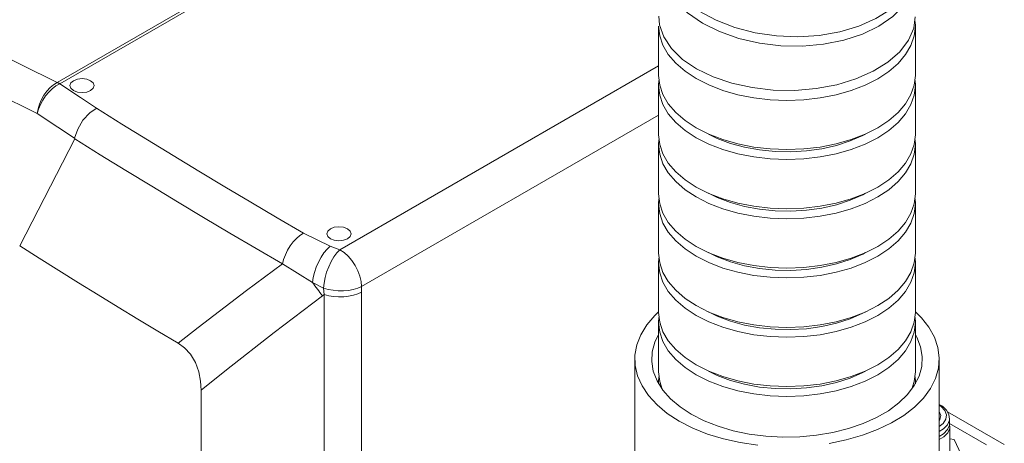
# Model space of a CAD drawing. Extents: x 13 to 426, y 6 to 274.
# Tile 27 of 40: x 93 to 125, y 177 to 191. Entities that reach past the tile are written whole.
import ezdxf

# ---------------------------------------------------------------- set-up
doc = ezdxf.new("R2010")
doc.units = 0
doc.header["$MEASUREMENT"] = 0

msp = doc.modelspace()

# ---------------------------------------------------------------- linework, layer by layer
at = {"color": 7, "linetype": 'Continuous', "lineweight": 15}
for p, q in [((93.792, 189.237), (109.269, 198.172)), ((109.357, 198.128), (93.88, 189.193)), ((113.662, 191.098), (113.662, 189.465)), ((122.146, 189.465), (122.146, 191.092)), ((103.135, 183.704), (113.662, 189.781)), ((113.662, 189.139), (113.662, 187.506)), ((122.146, 187.506), (122.146, 189.139)), ((113.662, 188.152), (103.853, 182.489)), ((92.556, 183.833), (94.378, 187.372)), ((94.378, 187.372), (94.365, 187.388)), ((113.662, 187.179), (113.662, 185.547)), ((122.146, 185.547), (122.146, 187.179)), ((113.662, 185.22), (113.662, 183.587)), ((122.146, 183.587), (122.146, 185.22)), ((101.933, 184.257), (102.817, 183.827)), ((102.817, 183.827), (103.135, 183.704)), ((102.232, 182.616), (101.236, 183.235)), ((113.662, 183.26), (113.662, 181.628)), ((122.146, 181.628), (122.146, 183.26)), ((102.593, 182.435), (102.232, 182.616)), ((102.614, 182.222), (102.56, 182.182)), ((102.614, 182.222), (102.593, 182.435)), ((103.853, 182.489), (103.851, 182.305)), ((113.662, 181.301), (113.662, 179.668)), ((122.146, 179.668), (122.146, 181.301)), ((112.875, 180.089), (112.875, 173.867)), ((122.933, 173.867), (122.933, 180.089)), ((113.662, 179.342), (113.662, 179.274)), ((122.146, 179.274), (122.146, 179.342)), ((98.547, 172.03), (98.548, 179.056)), ((125.085, 177.26), (123.206, 178.345)), ((123.275, 178.1), (123.276, 178.128)), ((123.276, 177.964), (123.276, 178.128)), ((124.494, 177.258), (123.276, 177.961)), ((123.286, 176.927), (123.286, 177.866)), ((123.429, 177.424), (123.286, 177.446)), ((123.811, 176.602), (123.429, 177.424))]:
    msp.add_line(p, q, dxfattribs=at)
at = {"color": 7, "linetype": 'Continuous', "lineweight": 15, "flags": 128}
for points in [[(93.135, 188.208), (88.995, 190.258), (85.432, 192.121), (81.962, 194.03), (78.587, 195.985), (75.308, 197.983), (72.128, 200.026), (69.048, 202.11)], [(80.23, 196.435), (83.488, 194.573), (86.833, 192.754), (90.27, 190.974), (93.792, 189.237)], [(113.733, 193.579), (113.76, 193.166), (113.908, 192.733), (114.17, 192.318), (114.542, 191.933), (115.009, 191.587), (115.561, 191.291), (116.181, 191.053), (116.852, 190.881), (117.554, 190.779), (118.268, 190.749), (118.974, 190.793), (119.65, 190.91), (120.279, 191.096), (120.842, 191.346), (121.324, 191.652), (121.71, 192.007), (121.99, 192.399), (122.155, 192.819), (122.187, 193.112)], [(122.178, 193.034), (122.16, 192.601), (122.021, 192.177), (121.767, 191.777), (121.404, 191.413), (120.943, 191.095), (120.397, 190.832), (119.782, 190.63), (119.115, 190.498), (118.414, 190.437), (117.7, 190.449), (116.994, 190.535), (116.314, 190.692), (115.681, 190.915), (115.112, 191.198), (114.623, 191.533), (114.23, 191.911), (113.941, 192.32), (113.766, 192.75), (113.71, 193.187), (113.744, 193.412)], [(113.676, 191.432), (113.69, 191.145), (113.832, 190.74), (114.088, 190.354), (114.453, 189.999), (114.916, 189.684), (115.464, 189.418), (116.081, 189.209), (116.75, 189.063), (117.451, 188.984), (118.166, 188.974), (118.873, 189.033), (119.553, 189.161), (120.185, 189.352), (120.753, 189.603), (121.241, 189.904), (121.633, 190.249), (121.92, 190.628), (122.092, 191.028), (122.142, 191.41)], [(120.903, 189.359), (120.486, 189.148), (120.025, 188.97), (119.527, 188.828), (119.002, 188.726), (118.458, 188.664), (117.904, 188.643), (117.35, 188.664), (116.806, 188.727), (116.281, 188.831), (115.783, 188.973), (115.322, 189.152), (114.905, 189.363), (114.539, 189.605), (114.231, 189.872), (113.985, 190.16), (113.807, 190.463), (113.699, 190.778), (113.662, 191.098)], [(122.137, 191.246), (122.146, 191.092), (122.11, 190.772), (122.001, 190.457), (121.823, 190.154), (121.578, 189.866), (121.269, 189.6), (120.903, 189.359)], [(94.334, 188.967), (94.463, 188.917), (94.616, 188.899), (94.77, 188.917), (94.899, 188.967), (94.986, 189.042), (95.016, 189.13), (94.986, 189.218), (94.899, 189.293), (94.77, 189.343), (94.616, 189.361), (94.463, 189.343), (94.334, 189.293), (94.247, 189.218), (94.216, 189.13), (94.247, 189.042), (94.334, 188.967)], [(113.662, 189.465), (113.699, 189.146), (113.807, 188.832), (113.985, 188.528), (114.231, 188.241), (114.539, 187.975), (114.905, 187.734), (115.322, 187.523), (115.783, 187.345), (116.281, 187.203), (116.806, 187.1), (117.35, 187.038), (117.904, 187.017), (118.458, 187.038), (119.002, 187.1), (119.527, 187.203), (120.025, 187.345), (120.486, 187.523), (120.903, 187.734)], [(120.903, 187.734), (121.269, 187.975), (121.578, 188.241), (121.823, 188.528), (122.001, 188.832), (122.11, 189.146), (122.146, 189.465)], [(93.135, 188.208), (93.163, 188.364), (93.21, 188.519), (93.275, 188.671), (93.356, 188.815), (93.451, 188.947), (93.557, 189.063), (93.672, 189.161), (93.792, 189.237)], [(93.88, 189.193), (93.754, 189.119), (93.632, 189.026), (93.516, 188.914), (93.41, 188.788), (93.317, 188.651), (93.238, 188.505), (93.177, 188.356), (93.135, 188.208)], [(93.792, 189.237), (93.803, 189.232), (93.814, 189.227), (93.825, 189.222), (93.836, 189.217), (93.847, 189.211), (93.858, 189.205), (93.869, 189.199), (93.88, 189.193)], [(93.88, 189.193), (94.559, 188.738), (95.096, 188.381)], [(122.136, 189.302), (122.146, 189.139), (122.11, 188.819), (122.001, 188.505), (121.823, 188.202), (121.578, 187.914), (121.269, 187.648), (120.903, 187.407), (120.486, 187.196), (120.025, 187.018), (119.527, 186.876), (119.002, 186.773), (118.458, 186.711), (117.904, 186.69), (117.35, 186.711), (116.806, 186.773), (116.281, 186.876), (115.783, 187.018), (115.322, 187.196), (114.905, 187.407), (114.539, 187.648), (114.231, 187.914), (113.985, 188.202), (113.807, 188.505), (113.699, 188.819), (113.662, 189.139), (113.672, 189.302)], [(94.365, 187.388), (94.471, 187.696), (94.647, 187.988), (94.874, 188.23), (95.083, 188.374), (95.096, 188.381)], [(95.096, 188.381), (95.935, 187.857), (96.779, 187.335), (97.626, 186.816), (98.479, 186.299), (99.336, 185.785), (100.197, 185.273), (101.063, 184.764), (101.933, 184.257)], [(94.365, 187.388), (93.817, 187.752), (93.135, 188.208)], [(101.236, 183.235), (100.363, 183.743), (99.495, 184.254), (98.631, 184.767), (97.771, 185.283), (96.916, 185.802), (96.065, 186.322), (95.219, 186.846), (94.378, 187.372)], [(113.662, 187.506), (113.699, 187.186), (113.807, 186.872), (113.985, 186.569), (114.231, 186.282), (114.539, 186.015), (114.905, 185.774), (115.322, 185.563), (115.783, 185.385), (116.281, 185.244), (116.806, 185.141), (117.35, 185.078), (117.904, 185.057), (118.458, 185.078), (119.002, 185.141), (119.527, 185.244), (120.025, 185.385), (120.486, 185.563), (120.903, 185.774)], [(120.499, 187.528), (120.408, 187.481), (119.994, 187.3), (119.54, 187.152), (119.057, 187.042), (118.551, 186.971), (118.034, 186.941), (117.514, 186.951), (117.002, 187.002), (116.506, 187.093), (116.037, 187.222), (115.602, 187.386), (115.309, 187.528)], [(120.903, 185.774), (121.269, 186.015), (121.578, 186.282), (121.823, 186.569), (122.001, 186.872), (122.11, 187.186), (122.146, 187.506)], [(122.136, 187.343), (122.146, 187.179), (122.11, 186.86), (122.001, 186.546), (121.823, 186.242), (121.578, 185.955), (121.269, 185.689), (120.903, 185.448), (120.486, 185.237), (120.025, 185.059), (119.527, 184.917), (119.002, 184.814), (118.458, 184.752), (117.904, 184.731), (117.35, 184.752), (116.806, 184.814), (116.281, 184.917), (115.783, 185.059), (115.322, 185.237), (114.905, 185.448), (114.539, 185.689), (114.231, 185.955), (113.985, 186.242), (113.807, 186.546), (113.699, 186.86), (113.662, 187.179), (113.672, 187.343)], [(113.662, 185.547), (113.699, 185.227), (113.807, 184.913), (113.985, 184.609), (114.231, 184.322), (114.539, 184.056), (114.905, 183.815), (115.322, 183.604), (115.783, 183.426), (116.281, 183.284), (116.806, 183.181), (117.35, 183.119), (117.904, 183.098), (118.458, 183.119), (119.002, 183.181), (119.527, 183.284), (120.025, 183.426), (120.486, 183.604), (120.903, 183.815)], [(120.499, 185.569), (120.408, 185.522), (119.994, 185.34), (119.54, 185.193), (119.057, 185.083), (118.551, 185.012), (118.034, 184.981), (117.514, 184.991), (117.002, 185.042), (116.506, 185.133), (116.037, 185.262), (115.602, 185.427), (115.309, 185.569)], [(120.903, 183.815), (121.269, 184.056), (121.578, 184.322), (121.823, 184.609), (122.001, 184.913), (122.11, 185.227), (122.146, 185.547)], [(122.136, 185.383), (122.146, 185.22), (122.11, 184.9), (122.001, 184.586), (121.823, 184.283), (121.578, 183.996), (121.269, 183.729), (120.903, 183.488), (120.486, 183.277), (120.025, 183.099), (119.527, 182.958), (119.002, 182.855), (118.458, 182.792), (117.904, 182.771), (117.35, 182.792), (116.806, 182.855), (116.281, 182.958), (115.783, 183.099), (115.322, 183.277), (114.905, 183.488), (114.539, 183.729), (114.231, 183.996), (113.985, 184.283), (113.807, 184.586), (113.699, 184.9), (113.662, 185.22), (113.672, 185.383)], [(102.819, 184.068), (102.949, 184.018), (103.102, 184.001), (103.255, 184.018), (103.385, 184.068), (103.471, 184.143), (103.502, 184.232), (103.471, 184.32), (103.385, 184.395), (103.255, 184.445), (103.102, 184.462), (102.949, 184.445), (102.819, 184.395), (102.732, 184.32), (102.702, 184.232), (102.732, 184.143), (102.819, 184.068)], [(101.236, 183.235), (101.275, 183.386), (101.332, 183.538), (101.405, 183.688), (101.492, 183.83), (101.592, 183.962), (101.7, 184.079), (101.815, 184.178), (101.933, 184.257)], [(97.788, 180.611), (97.124, 181.008), (96.464, 181.408), (95.805, 181.808), (95.15, 182.21), (94.497, 182.614), (93.847, 183.019), (93.2, 183.425), (92.556, 183.833)], [(102.232, 182.616), (102.254, 182.781), (102.294, 182.954), (102.352, 183.128), (102.425, 183.298), (102.511, 183.457), (102.607, 183.602), (102.71, 183.726), (102.817, 183.827)], [(102.593, 182.435), (102.61, 182.603), (102.644, 182.781), (102.696, 182.963), (102.764, 183.141), (102.845, 183.31), (102.935, 183.464), (103.033, 183.596), (103.135, 183.704)], [(103.853, 182.489), (103.835, 182.657), (103.791, 182.833), (103.723, 183.01), (103.634, 183.183), (103.526, 183.344), (103.404, 183.488), (103.272, 183.609), (103.135, 183.704)], [(113.662, 183.587), (113.699, 183.267), (113.807, 182.953), (113.985, 182.65), (114.231, 182.363), (114.539, 182.096), (114.905, 181.856), (115.322, 181.644), (115.783, 181.466), (116.281, 181.325), (116.806, 181.222), (117.35, 181.159), (117.904, 181.138), (118.458, 181.159), (119.002, 181.222), (119.527, 181.325), (120.025, 181.466), (120.486, 181.644), (120.903, 181.856)], [(120.499, 183.609), (120.408, 183.562), (119.994, 183.381), (119.54, 183.234), (119.057, 183.123), (118.551, 183.052), (118.034, 183.022), (117.514, 183.032), (117.002, 183.083), (116.506, 183.174), (116.037, 183.303), (115.602, 183.467), (115.309, 183.609)], [(120.903, 181.856), (121.269, 182.096), (121.578, 182.363), (121.823, 182.65), (122.001, 182.953), (122.11, 183.267), (122.146, 183.587)], [(97.788, 180.611), (98.451, 181.132), (100.052, 182.357), (101.236, 183.235)], [(122.136, 183.424), (122.146, 183.26), (122.11, 182.941), (122.001, 182.627), (121.823, 182.323), (121.578, 182.036), (121.269, 181.77), (120.903, 181.529), (120.486, 181.318), (120.025, 181.14), (119.527, 180.998), (119.002, 180.895), (118.458, 180.833), (117.904, 180.812), (117.35, 180.833), (116.806, 180.895), (116.281, 180.998), (115.783, 181.14), (115.322, 181.318), (114.905, 181.529), (114.539, 181.77), (114.231, 182.036), (113.985, 182.323), (113.807, 182.627), (113.699, 182.941), (113.662, 183.26), (113.672, 183.424)], [(102.232, 182.616), (102.272, 182.56), (102.311, 182.505), (102.352, 182.45), (102.392, 182.396), (102.434, 182.342), (102.475, 182.288), (102.517, 182.235), (102.56, 182.182)], [(102.56, 182.182), (100.961, 180.971), (99.385, 179.732), (98.548, 179.056)], [(103.853, 182.489), (103.722, 182.433), (103.575, 182.39), (103.415, 182.361), (103.248, 182.346), (103.077, 182.347), (102.908, 182.362), (102.745, 182.391), (102.593, 182.435)], [(102.61, 170.76), (102.611, 172.475), (102.612, 175.906), (102.614, 182.222)], [(102.614, 182.222), (102.765, 182.183), (102.925, 182.157), (103.092, 182.146), (103.259, 182.15), (103.423, 182.168), (103.579, 182.201), (103.723, 182.247), (103.851, 182.305)], [(103.851, 182.305), (103.849, 177.648), (103.847, 172.991), (103.846, 170.843)], [(113.662, 181.648), (113.536, 181.528), (113.272, 181.219), (113.073, 180.895), (112.942, 180.56), (112.88, 180.218), (112.889, 179.874), (112.968, 179.533), (113.116, 179.2), (113.332, 178.879), (113.612, 178.575), (113.952, 178.293), (114.348, 178.036)], [(113.662, 181.628), (113.699, 181.308), (113.807, 180.994), (113.985, 180.691), (114.231, 180.403), (114.539, 180.137), (114.905, 179.896), (115.322, 179.685), (115.783, 179.507), (116.281, 179.365), (116.806, 179.262), (117.35, 179.2), (117.904, 179.179), (118.458, 179.2), (119.002, 179.262), (119.527, 179.365), (120.025, 179.507), (120.486, 179.685), (120.903, 179.896)], [(120.499, 181.65), (120.408, 181.603), (119.994, 181.421), (119.54, 181.274), (119.057, 181.164), (118.551, 181.093), (118.034, 181.062), (117.514, 181.073), (117.002, 181.124), (116.506, 181.214), (116.037, 181.343), (115.602, 181.508), (115.309, 181.65)], [(119.301, 177.3), (119.863, 177.415), (120.397, 177.567), (120.896, 177.755), (121.353, 177.976), (121.762, 178.226), (122.116, 178.503), (122.412, 178.801), (122.644, 179.118), (122.81, 179.449), (122.906, 179.788), (122.933, 180.132), (122.889, 180.475), (122.775, 180.812), (122.592, 181.14), (122.344, 181.452), (122.146, 181.648)], [(120.903, 179.896), (121.269, 180.137), (121.578, 180.403), (121.823, 180.691), (122.001, 180.994), (122.11, 181.308), (122.146, 181.628)], [(122.136, 181.464), (122.146, 181.301), (122.11, 180.981), (122.001, 180.667), (121.823, 180.364), (121.578, 180.077), (121.269, 179.81), (120.903, 179.57), (120.486, 179.358), (120.025, 179.18), (119.527, 179.039), (119.002, 178.936), (118.458, 178.873), (117.904, 178.852), (117.35, 178.873), (116.806, 178.936), (116.281, 179.039), (115.783, 179.18), (115.322, 179.358), (114.905, 179.57), (114.539, 179.81), (114.231, 180.077), (113.985, 180.364), (113.807, 180.667), (113.699, 180.981), (113.662, 181.301), (113.672, 181.464)], [(113.662, 180.903), (113.541, 180.652), (113.454, 180.331), (113.436, 180.008), (113.489, 179.685), (113.611, 179.369), (113.801, 179.064), (114.056, 178.775), (114.372, 178.507), (114.743, 178.264)], [(114.743, 178.264), (115.164, 178.049), (115.628, 177.867), (116.129, 177.72), (116.657, 177.61), (117.205, 177.54), (117.764, 177.509), (118.325, 177.519), (118.879, 177.57), (119.418, 177.66), (119.934, 177.789), (120.417, 177.954), (120.86, 178.153), (121.257, 178.382), (121.601, 178.638), (121.887, 178.917), (122.11, 179.214), (122.267, 179.526), (122.355, 179.846), (122.372, 180.17), (122.319, 180.492), (122.197, 180.809), (122.146, 180.903)], [(98.548, 179.056), (98.533, 179.354), (98.477, 179.666), (98.369, 179.97), (98.197, 180.252), (98.004, 180.455), (97.788, 180.611)], [(113.662, 179.668), (113.699, 179.349), (113.783, 179.089)], [(120.499, 179.691), (120.408, 179.643), (119.994, 179.462), (119.54, 179.315), (119.057, 179.205), (118.551, 179.134), (118.034, 179.103), (117.514, 179.113), (117.002, 179.164), (116.506, 179.255), (116.037, 179.384), (115.602, 179.548), (115.309, 179.691)], [(122.025, 179.089), (122.11, 179.349), (122.146, 179.668)], [(113.664, 179.271), (113.662, 179.342), (113.672, 179.505)], [(122.136, 179.505), (122.146, 179.342), (122.144, 179.271)], [(123.273, 178.094), (123.275, 178.1), (123.254, 178.259), (123.175, 178.402), (123.043, 178.527), (122.933, 178.589)], [(122.933, 177.857), (123.067, 177.963), (123.156, 178.1), (123.174, 178.246), (123.12, 178.389), (122.999, 178.517), (122.933, 178.562)], [(122.933, 178.363), (122.938, 178.356), (122.985, 178.226), (122.957, 178.094), (122.933, 178.055)], [(114.348, 178.036), (114.793, 177.807), (115.283, 177.611), (115.809, 177.449), (116.364, 177.325), (116.941, 177.239)], [(122.933, 177.695), (123.075, 177.782), (123.207, 177.918), (123.271, 178.069), (123.275, 178.1)], [(122.933, 177.532), (123.075, 177.619), (123.207, 177.755), (123.271, 177.906), (123.276, 177.964)], [(122.933, 177.426), (123.083, 177.517), (123.216, 177.654), (123.281, 177.807), (123.276, 177.949)]]:
    msp.add_lwpolyline(points, dxfattribs=at)

doc.saveas('drawing.dxf')
